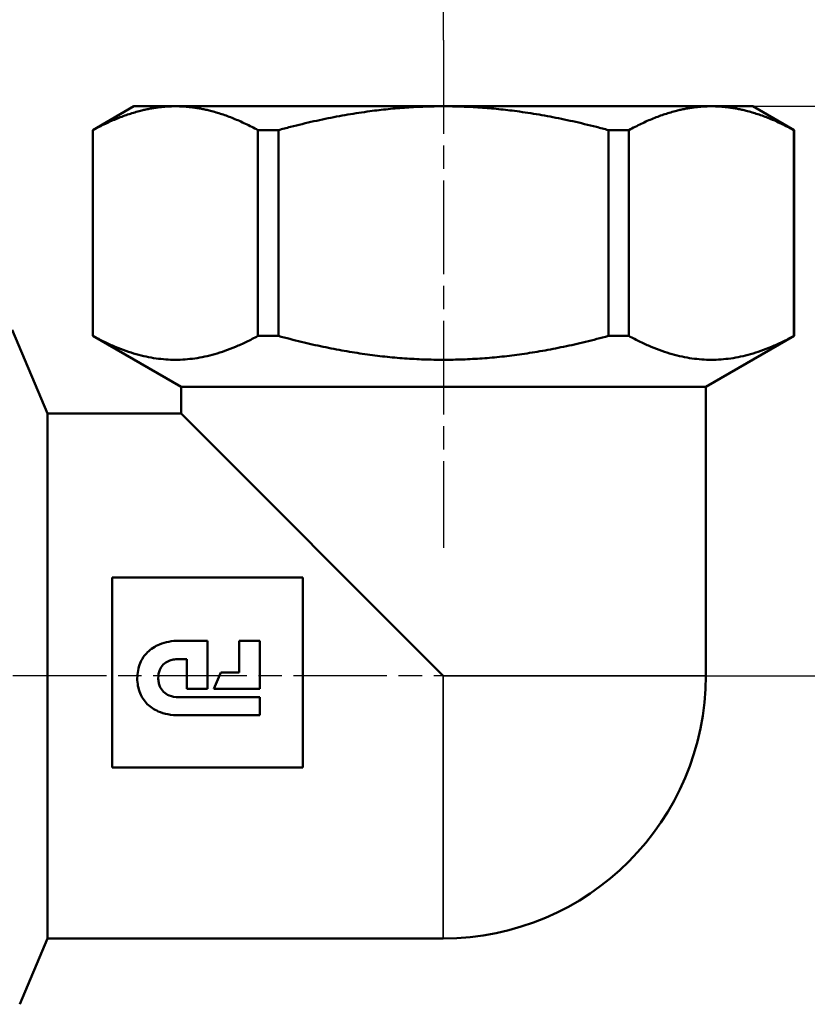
# Model space of a CAD drawing. Header units: millimetres. Extents: x -120 to 741, y -69 to 356.
# Tile 8 of 15: x 69 to 117, y 186 to 245. Entities that reach past the tile are written whole.
import ezdxf

# ---------------------------------------------------------------- set-up
doc = ezdxf.new("R2010")
doc.units = ezdxf.units.MM
doc.linetypes.add('CHAIN', pattern=[0.7087, 0.4724, -0.0591, 0.1181, -0.0591])
for name, color, linetype, lineweight in [('Видимые тонкие (ГОСТ)', 7, 'Continuous', 35), ('Видимый контур (ГОСТ)', 7, 'Continuous', 50), ('Осевая линия (ГОСТ)', 7, 'Continuous', 25), ('Размер (ГОСТ)', 7, 'Continuous', 25)]:
    doc.layers.add(name, color=color, linetype=linetype, lineweight=lineweight)
doc.styles.add('Обычный текст (ГОСТ)', font='GOST Common Italic.ttf')
doc.dimstyles.new('Обычный (ГОСТ)', dxfattribs={"dimtxt": 3.5, "dimasz": 3.5, "dimexe": 1, "dimexo": 0, "dimgap": 0.5, "dimtad": 1, "dimrnd": 1e-08, "dimtxsty": 'Обычный текст (ГОСТ)', "dimblk": 'Filled-1', "dimcen": 0.09, "dimdle": 15, "dimclrd": 256, "dimclre": 256, "dimclrt": 256, "dimazin": 2, "dimtfac": 0.714286, "dimtdec": 3, "dimtmove": 0, "dimatfit": 3, "dimfxl": 1, "dimtolj": 1, "dimlwd": 25, "dimlwe": 25, "dimarcsym": 0})

# ---------------------------------------------------------------- blocks, each defined once
blk = doc.blocks.new('Filled-1')
at = {"color": 0}
for p, q in [((0, 0), (-1, 0.143)), ((-1, 0.143), (-1, -0.143)), ((-1, 0), (0, 0)), ((-1, -0.143), (0, 0))]:
    blk.add_line(p, q, dxfattribs=at)
at = {"color": 0, "flags": 128}
blk.add_lwpolyline([(-1, -0.143), (0, 0), (-1, 0.143), (-1, -0.143)], dxfattribs=at)
at = {"color": 0}
blk.add_solid([(-1, -0.143), (0, 0), (-1, 0.143), (-1, -0.143)], dxfattribs=at)
blk = doc.blocks.new('*D8')
at = {"layer": 'Defpoints', "color": 0, "linetype": 'Continuous', "transparency": 16777216}
for p in [(111.411, 240.203), (128.292, 240.203), (108.753, 205.703)]:
    blk.add_point(p, dxfattribs=at)
at = {"layer": 'Размер (ГОСТ)', "linetype": 'Continuous', "lineweight": 25, "transparency": 16777216}
for p, q in [((111.411, 240.203), (129.292, 240.203)), ((128.292, 209.203), (128.292, 236.703)), ((108.753, 205.703), (129.292, 205.703))]:
    blk.add_line(p, q, dxfattribs=at)
at = {"layer": 'Размер (ГОСТ)', "linetype": 'Continuous', "lineweight": 25, "transparency": 16777216, "xscale": 3.5, "yscale": 3.5, "zscale": 3.5}
for p, rotation in [((128.292, 240.203), 90), ((128.292, 205.703), 270)]:
    blk.add_blockref('Filled-1', p, dxfattribs=dict(at, rotation=rotation))
at = {"layer": 'Размер (ГОСТ)', "linetype": 'Continuous', "lineweight": 25, "transparency": 16777216, "insert": (123.592, 218.371), "char_height": 3.5, "attachment_point": 1, "rotation": 90, "style": 'Обычный текст (ГОСТ)'}
blk.add_mtext('\\A1;34,5', dxfattribs=at)
blk = doc.blocks.new('*D10')
at = {"layer": 'Defpoints', "color": 0, "linetype": 'Continuous', "transparency": 16777216}
for p in [(28.173, 252.71), (95.173, 244.203), (28.173, 220.531)]:
    blk.add_point(p, dxfattribs=at)
at = {"layer": 'Размер (ГОСТ)', "linetype": 'Continuous', "lineweight": 25, "transparency": 16777216}
for p, q in [((28.173, 220.531), (28.173, 253.71)), ((95.173, 244.203), (95.173, 253.71)), ((91.673, 252.71), (31.673, 252.71))]:
    blk.add_line(p, q, dxfattribs=at)
at = {"layer": 'Размер (ГОСТ)', "linetype": 'Continuous', "lineweight": 25, "transparency": 16777216, "xscale": 3.5, "yscale": 3.5, "zscale": 3.5, "rotation": 180}
blk.add_blockref('Filled-1', (28.173, 252.71), dxfattribs=at)
at = {"layer": 'Размер (ГОСТ)', "linetype": 'Continuous', "lineweight": 25, "transparency": 16777216, "xscale": 3.5, "yscale": 3.5, "zscale": 3.5}
blk.add_blockref('Filled-1', (95.173, 252.71), dxfattribs=at)
at = {"layer": 'Размер (ГОСТ)', "linetype": 'Continuous', "lineweight": 25, "transparency": 16777216, "insert": (59.165, 256.755), "char_height": 3.5, "attachment_point": 1, "style": 'Обычный текст (ГОСТ)'}
blk.add_mtext('\\A1;67', dxfattribs=at)

msp = doc.modelspace()

# ---------------------------------------------------------------- linework, layer by layer
at = {"layer": 'Видимые тонкие (ГОСТ)'}
for q in [(95.163, 189.803), (111.073, 205.713)]:
    msp.add_line((95.163, 205.713), q, dxfattribs=at)
at = {"layer": 'Видимый контур (ГОСТ)'}
for p, q in [((76.423, 240.203), (73.923, 238.759)), ((78.935, 240.203), (76.423, 240.203)), ((95.173, 240.203), (78.935, 240.203)), ((111.411, 240.203), (95.173, 240.203)), ((113.923, 240.203), (111.411, 240.203)), ((113.923, 240.203), (116.423, 238.759)), ((73.923, 238.759), (73.935, 238.759)), ((73.923, 238.759), (73.923, 226.292)), ((73.935, 238.759), (73.935, 226.292)), ((83.935, 238.759), (85.173, 238.759)), ((83.935, 238.759), (83.935, 226.292)), ((85.173, 238.759), (85.173, 226.292)), ((105.173, 238.759), (106.411, 238.759)), ((105.173, 238.759), (105.173, 226.292)), ((106.411, 238.759), (106.411, 226.292)), ((116.411, 238.759), (116.423, 238.759)), ((116.411, 238.759), (116.411, 226.292)), ((116.423, 238.759), (116.423, 226.292)), ((71.173, 221.603), (69.049, 226.66)), ((73.935, 226.292), (73.923, 226.292)), ((79.273, 223.203), (73.923, 226.292)), ((85.173, 226.292), (83.935, 226.292)), ((106.411, 226.292), (105.173, 226.292)), ((111.073, 223.203), (116.423, 226.292)), ((116.423, 226.292), (116.411, 226.292)), ((79.273, 223.203), (111.073, 223.203)), ((79.273, 223.203), (79.273, 221.603)), ((111.073, 223.203), (111.073, 205.713)), ((71.173, 189.803), (71.173, 221.603)), ((79.273, 221.603), (71.173, 221.603)), ((95.163, 205.713), (79.273, 221.603)), ((75.092, 211.657), (75.092, 200.157)), ((86.658, 211.657), (75.092, 211.657)), ((86.658, 200.157), (86.658, 211.657)), ((79.174, 207.83), (80.875, 207.83)), ((80.875, 207.83), (80.875, 204.926)), ((82.8, 205.907), (82.8, 207.83)), ((82.8, 207.83), (84.04, 207.83)), ((84.04, 207.83), (84.04, 204.926)), ((79.634, 206.721), (79.129, 206.721)), ((79.634, 204.926), (79.634, 206.721)), ((81.26, 204.926), (81.677, 205.907)), ((81.677, 205.907), (82.8, 205.907)), ((80.875, 204.926), (79.634, 204.926)), ((84.04, 204.926), (81.26, 204.926)), ((79.129, 204.413), (84.04, 204.413)), ((84.04, 204.413), (84.04, 203.317)), ((84.04, 203.317), (79.148, 203.317)), ((75.092, 200.157), (86.658, 200.157)), ((71.173, 189.803), (69.496, 185.81)), ((95.163, 189.803), (71.173, 189.803))]:
    msp.add_line(p, q, dxfattribs=at)
msp.add_arc((95.163, 205.713), 15.91, 270, 0, dxfattribs=at)
for points, weights in [([(78.935, 240.203), (76.591, 240.203), (73.935, 238.759)], [1, 1.03860075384, 1.01127330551]), ([(83.935, 238.759), (81.279, 240.203), (78.935, 240.203)], [1.01127330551, 1.03860075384, 1]), ([(95.173, 240.203), (90.485, 240.203), (85.173, 238.759)], [1, 1.03860075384, 1.01127330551]), ([(105.173, 238.759), (99.86, 240.203), (95.173, 240.203)], [1.01127330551, 1.03860075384, 1]), ([(111.411, 240.203), (109.067, 240.203), (106.411, 238.759)], [1, 1.03860075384, 1.01127330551]), ([(116.411, 238.759), (113.755, 240.203), (111.411, 240.203)], [1.01127330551, 1.03860075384, 1]), ([(73.935, 226.292), (78.935, 223.575), (83.935, 226.292)], [1.0221815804, 1.15847245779, 1.0221815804]), ([(85.173, 226.292), (95.173, 223.575), (105.173, 226.292)], [1.0221815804, 1.15847245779, 1.0221815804]), ([(106.411, 226.292), (111.411, 223.575), (116.411, 226.292)], [1.0221815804, 1.15847245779, 1.0221815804])]:
    msp.add_rational_spline(points, weights, degree=2, dxfattribs=at)
for points, knots in [([(76.623, 205.56), (76.623, 205.876), (76.679, 206.187), (76.904, 206.723), (77.052, 206.944), (77.451, 207.341), (77.701, 207.5), (78.318, 207.753), (78.719, 207.83), (79.174, 207.83)], [-0.4610673, -0.4610673, -0.4610673, -0.4610673, -0.3447245, -0.3447245, -0.2461203, -0.2461203, -0.1364785, -0.1364785, 0, 0, 0, 0]), ([(79.129, 206.721), (79.02, 206.721), (78.909, 206.712), (78.703, 206.673), (78.607, 206.644), (78.398, 206.551), (78.291, 206.48), (78.107, 206.296), (78.036, 206.187), (77.921, 205.907), (77.895, 205.738), (77.895, 205.567)], [-0.1924836, -0.1924836, -0.1924836, -0.1924836, -0.1595212, -0.1595212, -0.129464, -0.129464, -0.0907347, -0.0907347, -0.0510636, -0.0510636, 0, 0, 0, 0]), ([(79.148, 203.317), (78.922, 203.317), (78.695, 203.335), (78.275, 203.416), (78.081, 203.473), (77.648, 203.662), (77.422, 203.809), (77.042, 204.186), (76.897, 204.405), (76.676, 204.938), (76.623, 205.247), (76.623, 205.56)], [-0.3830914, -0.3830914, -0.3830914, -0.3830914, -0.3153538, -0.3153538, -0.2547321, -0.2547321, -0.1735239, -0.1735239, -0.0938192, -0.0938192, 0, 0, 0, 0]), ([(77.895, 205.567), (77.895, 205.478), (77.903, 205.389), (77.935, 205.221), (77.958, 205.142), (78.042, 204.946), (78.114, 204.838), (78.308, 204.645), (78.427, 204.57), (78.725, 204.449), (78.916, 204.413), (79.129, 204.413)], [-0.222869, -0.222869, -0.222869, -0.222869, -0.1910004, -0.1910004, -0.1616742, -0.1616742, -0.1147312, -0.1147312, -0.0639135, -0.0639135, 0, 0, 0, 0])]:
    msp.add_open_spline(points, degree=3, knots=knots, dxfattribs=at)
at = {"layer": 'Осевая линия (ГОСТ)', "linetype": 'CHAIN', "ltscale": 11.993792}
for p, q in [((95.173, 244.203), (95.173, 213.466)), ((108.753, 205.703), (26.661, 205.703))]:
    msp.add_line(p, q, dxfattribs=at)

# ---------------------------------------------------------------- dimensions: what is measured, and where the dimension line sits
at = {"layer": 'Размер (ГОСТ)', "linetype": 'Continuous', "lineweight": 25}
for base, p1, p2, angle, picture, middle in [((28.173, 252.71), (95.173, 244.203), (28.173, 220.531), 180, '*D10', (61.673, 252.71)), ((128.292, 240.203), (108.753, 205.703), (111.411, 240.203), 90, '*D8', (128.292, 222.953))]:
    dim = msp.add_linear_dim(base=base, p1=p1, p2=p2, angle=angle, dimstyle='Обычный (ГОСТ)', override={"dimgap": 0.5, "dimdec": 2, "dimtol": 0, "dimlim": 0, "dimtp": 0, "dimtm": 0, "dimtdec": 3, "dimtofl": 0, "dimatfit": 1}, dxfattribs=at)
    dim.commit()
    dim.dimension.update_dxf_attribs({"geometry": picture, "text_midpoint": middle, "dimtype": 160})

doc.saveas('drawing.dxf')
